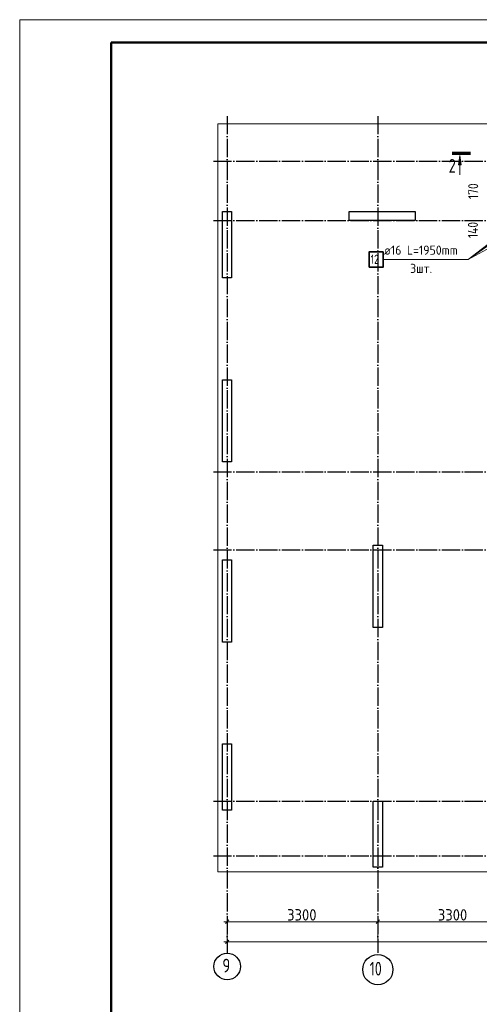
# Model space of a CAD drawing. Header units: millimetres. Extents: x -49773 to 2322955, y -3321 to 58485.
# Tile 30 of 256: x 125729 to 135792, y 19415 to 40958. Entities that reach past the tile are written whole.
import ezdxf

# ---------------------------------------------------------------- set-up
doc = ezdxf.new("R2010")
doc.units = ezdxf.units.MM
doc.linetypes.add('______11', pattern=[500, 400, -50, 0, -50])
doc.linetypes.add('______5', pattern=[1100, 800, -100, 100, -100])
for name, color, linetype, lineweight in [('Standard', 7, 'Continuous', 25), ('Обозначение разреза_ общее', 7, 'Continuous', 25), ('Размерная линия_ общее', 7, 'Continuous', 13)]:
    doc.layers.add(name, color=color, linetype=linetype, lineweight=lineweight)
doc.layers.add('Арм.стержн. вертикальными 2', color=7, linetype='Continuous', lineweight=35, true_color=0x006e00)
doc.layers.add('Осевая линия_ общее', color=7, linetype='______5', lineweight=13, true_color=0xa0a0a0)
doc.styles.add('ISOCPEUR', font='txt')

msp = doc.modelspace()

# ---------------------------------------------------------------- hatches: boundary and pattern name
at = {"layer": 'Обозначение разреза_ общее', "linetype": 'Continuous', "lineweight": 13, "transparency": 33554687}
msp.add_hatch(color=7, dxfattribs=at).paths.add_polyline_path([(135337.5, 37779.4), (135367.5, 37989.4), (135397.5, 37779.4)], flags=16)

# ---------------------------------------------------------------- linework, layer by layer
at = {"color": 7, "linetype": 'Continuous', "lineweight": 25, "transparency": 33554687}
for p, q in [((130170, 35311.9), (130170, 36761.9)), ((130170, 36761.9), (130370, 36761.9)), ((130370, 36761.9), (130370, 35311.9)), ((132939.8, 36561.9), (132939.8, 36761.9)), ((132939.8, 36761.9), (134389.8, 36761.9)), ((134389.8, 36761.9), (134389.8, 36561.9)), ((134389.8, 36561.9), (132939.8, 36561.9)), ((130370, 35311.9), (130170, 35311.9)), ((130170, 31281.9), (130170, 33081.9)), ((130170, 33081.9), (130370, 33081.9)), ((130370, 33081.9), (130370, 31281.9)), ((130370, 31281.9), (130170, 31281.9)), ((133470, 27661.9), (133470, 29461.9)), ((133470, 29461.9), (133670, 29461.9)), ((133670, 29461.9), (133670, 27661.9)), ((130170, 27341.9), (130170, 29141.9)), ((130170, 29141.9), (130370, 29141.9)), ((130370, 29141.9), (130370, 27341.9)), ((133670, 27661.9), (133470, 27661.9)), ((130370, 27341.9), (130170, 27341.9)), ((130170, 23661.9), (130170, 25111.9)), ((130170, 25111.9), (130370, 25111.9)), ((130370, 25111.9), (130370, 23661.9)), ((133470, 22411.9), (133470, 23861.9)), ((133470, 23861.9), (133670, 23861.9)), ((133670, 23861.9), (133670, 22411.9)), ((130370, 23661.9), (130170, 23661.9)), ((133670, 22411.9), (133470, 22411.9))]:
    msp.add_line(p, q, dxfattribs=at)
at = {"layer": 'Standard', "color": 7, "linetype": 'Continuous', "lineweight": 13, "transparency": 33554687}
msp.add_lwpolyline([(125728.6, -1041.8), (185128.6, -1041.8), (185128.6, 40958.2), (125728.6, 40958.2), (125728.6, -1041.8)], close=True, dxfattribs=at)
at = {"layer": 'Standard', "color": 7, "linetype": 'Continuous', "lineweight": 50, "transparency": 33554687}
msp.add_lwpolyline([(127728.6, 40458.2), (184628.6, 40458.2), (184628.6, -541.8), (127728.6, -541.8), (127728.6, 40458.2)], close=True, dxfattribs=at)
at = {"layer": 'Standard', "color": 254, "linetype": 'Continuous', "lineweight": 13, "true_color": 0xc4c4ff, "transparency": 33554687}
msp.add_lwpolyline([(130070, 22311.9), (172550, 22311.9), (172550, 38681.9), (130070, 38681.9), (130070, 22311.9)], dxfattribs=at)
at = {"layer": 'Арм.стержн. вертикальными 2', "color": 7, "linetype": 'Continuous', "lineweight": 13, "transparency": 33554687}
for p, q in [((135546.9, 35709.4), (136825, 36696.9)), ((135546.9, 35709.4), (136825, 36606.9)), ((135546.9, 35709.4), (136825, 36406.9)), ((133686.9, 35709.4), (135546.9, 35709.4))]:
    msp.add_line(p, q, dxfattribs=at)
at = {"layer": 'Арм.стержн. вертикальными 2', "color": 7, "linetype": 'Continuous', "lineweight": 35, "transparency": 33554687}
msp.add_lwpolyline([(133380.2, 35542.8), (133686.9, 35542.8), (133686.9, 35876.1), (133380.2, 35876.1), (133380.2, 35542.8)], dxfattribs=at)
at = {"layer": 'Обозначение разреза_ общее', "color": 7, "linetype": 'Continuous', "lineweight": 70, "transparency": 33554687}
msp.add_line((135598.2, 38029.4), (135196.2, 38029.4), dxfattribs=at)
at = {"layer": 'Обозначение разреза_ общее', "color": 7, "linetype": 'Continuous', "lineweight": 13, "transparency": 33554687}
for p, q in [((135337.5, 37779.4), (135367.5, 37989.4)), ((135367.5, 37989.4), (135367.5, 37565.4)), ((135367.5, 37989.4), (135367.5, 37989.4)), ((135367.5, 37989.4), (135367.5, 37989.4)), ((135367.5, 37989.4), (135367.5, 37989.4)), ((135367.5, 37989.4), (135397.5, 37779.4)), ((135397.5, 37779.4), (135337.5, 37779.4)), ((135367.5, 37779.4), (135367.5, 37764.4))]:
    msp.add_line(p, q, dxfattribs=at)
at = {"layer": 'Осевая линия_ общее', "color": 253, "linetype": '______11', "lineweight": -3, "true_color": 0xa0a0a0, "transparency": 33554687}
for p, q in [((130270, 38850.4), (130270, 20538.9)), ((133570, 38850.4), (133570, 20538.9)), ((129970, 37861.9), (173533.9, 37861.9)), ((129970, 36561.9), (173533.9, 36561.9)), ((129970, 31061.9), (173533.9, 31061.9)), ((129970, 29361.9), (173533.9, 29361.9)), ((129970, 23861.9), (173533.9, 23861.9)), ((129970, 22661.9), (173533.9, 22661.9))]:
    msp.add_line(p, q, dxfattribs=at)
at = {"layer": 'Осевая линия_ общее', "color": 7, "linetype": 'Continuous', "lineweight": 25, "transparency": 33554687}
for centre, radius in [((130272.4, 20242.1), 292.4), ((133570.4, 20174.5), 330.4)]:
    msp.add_circle(centre, radius, dxfattribs=at)
at = {"layer": 'Размерная линия_ общее', "color": 7, "linetype": 'Continuous', "lineweight": 13, "transparency": 33554687}
for p, q in [((130270, 21222.2), (130270, 21347.2)), ((133570, 21222.2), (133570, 21347.2)), ((130270, 21222.2), (130195, 21222.2)), ((130232.5, 21184.7), (130307.5, 21259.7)), ((130270, 21222.2), (130270, 21097.2)), ((130270, 21222.2), (130270, 20792.2)), ((130270, 21222.2), (133570, 21222.2)), ((133532.5, 21184.7), (133607.5, 21259.7)), ((133570, 21222.2), (133570, 21097.2)), ((133570, 21222.2), (136870, 21222.2)), ((130270, 20782.2), (130270, 20907.2)), ((130270, 20782.2), (130195, 20782.2)), ((130232.5, 20744.7), (130307.5, 20819.7)), ((130270, 20782.2), (130270, 20657.2)), ((130270, 20782.2), (130270, 20681.9)), ((130270, 20782.2), (172350, 20782.2))]:
    msp.add_line(p, q, dxfattribs=at)
msp.add_lwpolyline([(133570, 21222.2), (133570, 21209.7), (133570, 21209.7), (133570, 21209.7), (133570, 21209.7), (133570, 21209.7), (133570, 21209.7), (133570, 21209.7), (133570, 21209.7), (133570, 21209.7), (133570, 21209.7), (133570, 21209.7), (133570, 21209.7), (133570, 21209.7), (133570, 21209.7), (133570, 21209.7), (133570, 21209.7), (133570, 21209.7), (133570, 21209.7), (133570, 21209.7), (133570, 21209.7), (133570, 21209.7), (133570, 21209.7), (133570, 20681.9)], dxfattribs=at)

# ---------------------------------------------------------------- texts
at = {"layer": 'Арм.стержн. вертикальными 2', "color": 7, "linetype": 'Continuous', "lineweight": 25, "transparency": 33554687, "char_height": 200, "attachment_point": 7, "style": 'ISOCPEUR'}
for s, insert, width in [('\\W0.94;ø16 L=1950mm ', (133706.9, 35816.1), 1913.071), ('\\W0.75;12', (133413.6, 35616.1), 314.851), ('\\W0.94;3шт. ', (134276.9, 35416.1), 774.193)]:
    msp.add_mtext(s, dxfattribs=dict(at, insert=insert, width=width))
at = {"layer": 'Обозначение разреза_ общее', "color": 7, "linetype": 'Continuous', "lineweight": 25, "transparency": 33554687, "insert": (135119.1, 37609.8), "char_height": 300, "width": 326.407, "attachment_point": 7, "style": 'ISOCPEUR'}
msp.add_mtext('\\W0.78;2', dxfattribs=at)
at = {"layer": 'Осевая линия_ общее', "color": 7, "linetype": 'Continuous', "lineweight": 25, "transparency": 33554687, "char_height": 300, "attachment_point": 7, "style": 'ISOCPEUR'}
for s, insert, width in [('\\W0.78;9', (130167.4, 20111.6), 326.407), ('\\W0.75;10', (133390.4, 20044), 472.272)]:
    msp.add_mtext(s, dxfattribs=dict(at, insert=insert, width=width))
at = {"layer": 'Размерная линия_ общее', "color": 7, "linetype": 'Continuous', "lineweight": 25, "transparency": 33554687, "char_height": 220, "attachment_point": 7, "rotation": 90, "style": 'ISOCPEUR'}
for s, insert, width in [('\\W0.83;170', (135768.5, 37033.8), 508.571), ('\\W0.83;140', (135762.3, 36178.5), 531.426)]:
    msp.add_mtext(s, dxfattribs=dict(at, insert=insert, width=width))
at = {"layer": 'Размерная линия_ общее', "color": 7, "linetype": 'Continuous', "lineweight": 25, "transparency": 33554687, "char_height": 250, "width": 816.019, "attachment_point": 7, "style": 'ISOCPEUR'}
for insert in [(131582.5, 21247.2), (134882.5, 21247.2)]:
    msp.add_mtext('\\W0.93;3300', dxfattribs=dict(at, insert=insert))

doc.saveas('drawing.dxf')
